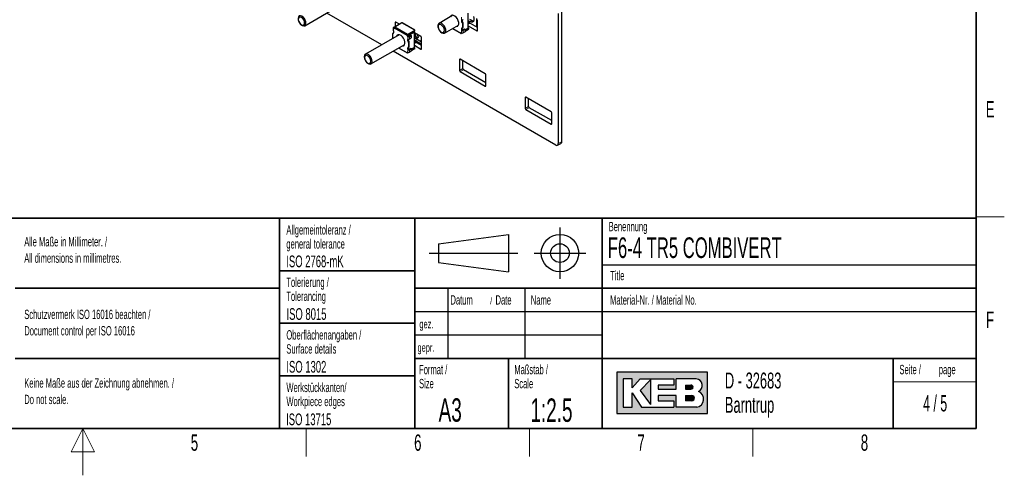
# Paper-space layout 'Blatt4' of a CAD drawing. Header units: millimetres. Extents: x 5 to 418, y 2 to 292.
# Tile 59 of 78: x 203 to 414, y 2 to 99. Entities that reach past the tile are written whole.
import ezdxf

# ---------------------------------------------------------------- set-up
doc = ezdxf.new("R2010")
doc.units = ezdxf.units.MM
doc.layers.add('SLD-0', color=7, linetype='Continuous')
doc.styles.add('SLDTEXTSTYLE0', font='TXT', dxfattribs={"width": 0.605})
doc.styles.add('SLDTEXTSTYLE1', font='TXT', dxfattribs={"width": 0.563})

# ---------------------------------------------------------------- blocks, each defined once
blk = doc.blocks.new('SW_NOTE_0_58')
at = {"layer": 'SLD-0', "color": 0, "attachment_point": 1, "style": 'SLDTEXTSTYLE0'}
for s, insert, char_height in [('Basisgerät mit Zubehör', (0, 6.4453386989), 5), ('basic device with accessories', (1.3125, -0.0231809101), 3.5)]:
    blk.add_mtext(s, dxfattribs=dict(at, insert=insert, char_height=char_height))
blk = doc.blocks.new('SW_NOTE_0_62')
at = {"layer": 'SLD-0', "color": 0, "char_height": 2, "attachment_point": 1, "style": 'SLDTEXTSTYLE0'}
for s, insert in [('Alle Maße in Millimeter. /', (0, 2.5781354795)), ('All dimensions in millimetres.', (0, -0.9218646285))]:
    blk.add_mtext(s, dxfattribs=dict(at, insert=insert))
blk = doc.blocks.new('SW_NOTE_0_65')
at = {"layer": 'SLD-0', "color": 0, "char_height": 2, "attachment_point": 1, "style": 'SLDTEXTSTYLE0'}
for s, insert in [('Keine Maße aus der Zeichnung abnehmen. /', (0, 2.5781354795)), ('Do not scale.', (0, -0.9218646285))]:
    blk.add_mtext(s, dxfattribs=dict(at, insert=insert))
blk = doc.blocks.new('SW_NOTE_0_66')
at = {"layer": 'SLD-0', "color": 0, "char_height": 2, "attachment_point": 1, "style": 'SLDTEXTSTYLE0'}
for s, insert in [('Schutzvermerk ISO 16016 beachten /', (0, 2.5781354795)), ('Document control per ISO 16016', (0, -0.9218646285))]:
    blk.add_mtext(s, dxfattribs=dict(at, insert=insert))
blk = doc.blocks.new('SW_NOTE_0_67')
at = {"layer": 'SLD-0', "color": 0, "char_height": 2, "attachment_point": 1, "style": 'SLDTEXTSTYLE0'}
for s, insert in [('Werkstückkanten/', (0, 2.5781354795)), ('Workpiece edges', (0, -0.4218645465))]:
    blk.add_mtext(s, dxfattribs=dict(at, insert=insert))
blk = doc.blocks.new('SW_NOTE_0_68')
at = {"layer": 'SLD-0', "color": 0, "char_height": 2, "attachment_point": 1, "style": 'SLDTEXTSTYLE0'}
for s, insert in [('Oberflächenangaben /', (0, 2.5781354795)), ('Surface details', (0, -0.4218645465))]:
    blk.add_mtext(s, dxfattribs=dict(at, insert=insert))
blk = doc.blocks.new('SW_NOTE_0_69')
at = {"layer": 'SLD-0', "color": 0, "char_height": 2, "attachment_point": 1, "style": 'SLDTEXTSTYLE0'}
for s, insert in [('Tolerierung /', (0, 2.5781354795)), ('Tolerancing', (0, -0.4218645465))]:
    blk.add_mtext(s, dxfattribs=dict(at, insert=insert))
blk = doc.blocks.new('SW_NOTE_0_70')
at = {"layer": 'SLD-0', "color": 0, "char_height": 2, "attachment_point": 1, "style": 'SLDTEXTSTYLE0'}
for s, insert in [('Allgemeintoleranz /', (0, 2.5781354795)), ('general tolerance', (0, -0.4218645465))]:
    blk.add_mtext(s, dxfattribs=dict(at, insert=insert))
blk = doc.blocks.new('SW_NOTE_0_71')
at = {"layer": 'SLD-0', "color": 0, "char_height": 2, "attachment_point": 1, "style": 'SLDTEXTSTYLE0'}
for s, insert in [('Format /', (0, 2.5781354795)), ('Size', (0, -0.4218645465))]:
    blk.add_mtext(s, dxfattribs=dict(at, insert=insert))
blk = doc.blocks.new('SW_NOTE_0_72')
at = {"layer": 'SLD-0', "color": 0, "attachment_point": 1, "style": 'SLDTEXTSTYLE0'}
for s, insert, char_height in [('Datum', (0, 2.5781354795), 2), ('/', (8.4829859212, 2.0780460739), 1.5), ('Date', (9.6392361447, 2.5781354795), 2)]:
    blk.add_mtext(s, dxfattribs=dict(at, insert=insert, char_height=char_height))
blk = doc.blocks.new('SW_NOTE_0_73')
at = {"layer": 'SLD-0', "color": 0, "char_height": 2, "attachment_point": 1, "style": 'SLDTEXTSTYLE0'}
for s, insert in [('Maßstab /', (0, 2.5781354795)), ('Scale', (0, -0.4218645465))]:
    blk.add_mtext(s, dxfattribs=dict(at, insert=insert))
blk = doc.blocks.new('SW_NOTE_0_74')
at = {"layer": 'SLD-0', "color": 0, "char_height": 3.4, "attachment_point": 1, "style": 'SLDTEXTSTYLE0'}
for s, insert in [('D - 32683', (0, 4.3828303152)), ('Barntrup', (0, -0.8171696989))]:
    blk.add_mtext(s, dxfattribs=dict(at, insert=insert))
blk = doc.blocks.new('SW_NOTE_0_75')
at = {"layer": 'SLD-0', "color": 0, "char_height": 2, "attachment_point": 1, "style": 'SLDTEXTSTYLE0'}
for s, insert in [('Seite /', (0, 2.5781354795)), ('page', (8.413542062, 2.5784205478))]:
    blk.add_mtext(s, dxfattribs=dict(at, insert=insert))

psp = doc.layouts.new('Blatt4')

# ---------------------------------------------------------------- hatches: boundary and pattern name
at = {"linetype": 'Continuous'}
h = psp.add_hatch(color=7, dxfattribs=at)
h.paths.add_polyline_path([(331.1423676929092, 15.18257760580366), (350.5207896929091, 15.18257760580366), (350.5207896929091, 24.04128480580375), (331.1423676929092, 24.04128480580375)], flags=0)
edge = h.paths.add_edge_path(flags=0)
edge.add_arc((347.9991875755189, 18.26988521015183), 1.720915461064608, -81.72003226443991, 70.17096003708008, ccw=False)
edge.add_line((348.2470169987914, 16.56690822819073), (348.2293995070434, 16.56675060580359))
edge.add_line((348.2293995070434, 16.56675060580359), (343.8767592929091, 16.56675060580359))
edge.add_line((343.8767592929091, 16.56675060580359), (343.8767592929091, 19.05826200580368))
edge.add_line((343.8767592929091, 19.05826200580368), (340.0010748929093, 19.05826200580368))
edge.add_line((340.0010748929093, 19.05826200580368), (340.0010748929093, 17.95092360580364))
edge.add_line((340.0010748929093, 17.95092360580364), (343.3230900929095, 17.95092360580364))
edge.add_line((343.3230900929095, 17.95092360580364), (343.3230900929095, 16.56675060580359))
edge.add_line((343.3230900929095, 16.56675060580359), (336.4022250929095, 16.56675060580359))
edge.add_line((336.4022250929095, 16.56675060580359), (334.4643828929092, 19.61193120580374))
edge.add_line((334.4643828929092, 19.61193120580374), (334.4643828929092, 16.56675060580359))
edge.add_line((334.4643828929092, 16.56675060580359), (332.5265406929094, 16.56675060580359))
edge.add_line((332.5265406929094, 16.56675060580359), (332.5265406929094, 22.65711180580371))
edge.add_line((332.5265406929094, 22.65711180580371), (334.4643828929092, 22.65711180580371))
edge.add_line((334.4643828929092, 22.65711180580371), (334.4643828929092, 20.71926960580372))
edge.add_line((334.4643828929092, 20.71926960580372), (336.1253904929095, 22.65711180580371))
edge.add_line((336.1253904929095, 22.65711180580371), (343.3230900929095, 22.65711180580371))
edge.add_line((343.3230900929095, 22.65711180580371), (343.3230900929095, 21.27293880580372))
edge.add_line((343.3230900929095, 21.27293880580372), (340.0010748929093, 21.27293880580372))
edge.add_line((340.0010748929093, 21.27293880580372), (340.0010748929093, 20.44243500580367))
edge.add_line((340.0010748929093, 20.44243500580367), (343.8767592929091, 20.44243500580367))
edge.add_line((343.8767592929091, 20.44243500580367), (343.8767592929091, 22.65711180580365))
edge.add_line((343.8767592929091, 22.65711180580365), (348.1497422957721, 22.65711180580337))
edge.add_line((348.1497422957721, 22.65711180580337), (348.151741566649, 22.65711180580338))
edge.add_line((348.151741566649, 22.65711180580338), (348.1521661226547, 22.65713246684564))
edge.add_arc((347.9523797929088, 21.20834406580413), 1.462498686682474, -64.4589412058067, 82.1484933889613, ccw=False)
psp.add_hatch(color=7, dxfattribs=at).paths.add_polyline_path([(338.3400672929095, 17.12041980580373), (338.3400672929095, 22.38027720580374), (336.1253904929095, 20.16560040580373)], flags=0)
h = psp.add_hatch(color=7, dxfattribs=at)
edge = h.paths.add_edge_path(flags=0)
edge.add_line((345.8146014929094, 20.44243500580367), (346.974194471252, 20.44243500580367))
edge.add_arc((347.0534490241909, 20.85768690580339), 0.4227474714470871, 259.1945394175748, 460.8054605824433)
edge.add_line((346.9741944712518, 21.27293880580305), (345.8146014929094, 21.27293880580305))
edge.add_line((345.8146014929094, 21.27293880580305), (345.8146014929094, 20.44243500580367))
h = psp.add_hatch(color=7, dxfattribs=at)
edge = h.paths.add_edge_path(flags=0)
edge.add_line((345.8146014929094, 17.95092360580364), (347.1991847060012, 17.95092360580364))
edge.add_arc((347.1991847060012, 18.50459280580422), 0.5536692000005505, 270.0000000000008, 450.0000000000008)
edge.add_line((347.1991847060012, 19.05826200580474), (347.1703327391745, 19.05826200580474))
edge.add_line((347.1703327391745, 19.05826200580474), (345.8146014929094, 19.05826200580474))
edge.add_line((345.8146014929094, 19.05826200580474), (345.8146014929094, 17.95092360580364))

# ---------------------------------------------------------------- linework, layer by layer
at = {"color": 7, "linetype": 'Continuous', "lineweight": 25}
for p, q in [((264.4554619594, 98.1219963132), (271.6788069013, 102.2919445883)), ((319.3538288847, 101.1270465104), (319.3538288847, 73.3320037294)), ((280.9026088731, 94.0597780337), (269.1606675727, 100.8382564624)), ((296.118595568, 100.3473197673), (293.1378914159, 98.626595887)), ((298.0741579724, 99.0930415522), (298.0741579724, 99.3740258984)), ((299.3681636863, 97.7056584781), (299.3681636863, 100.8411747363)), ((299.6962610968, 98.9858650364), (299.3681636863, 99.1752716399)), ((300.1205249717, 99.2307873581), (299.7099467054, 99.467809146)), ((301.251896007, 97.8265235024), (301.251896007, 99.6557080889)), ((301.393317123, 97.0917852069), (301.393317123, 99.4107614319)), ((318.6467217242, 100.7188422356), (318.6467217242, 72.9237994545)), ((283.3442258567, 97.6636158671), (283.3442258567, 97.1491584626)), ((283.411591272, 97.5697291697), (283.4483612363, 97.5485023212)), ((283.814642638, 97.9901791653), (283.4115917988, 97.7575028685)), ((283.5388710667, 97.6840261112), (283.6124009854, 97.7264740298)), ((283.5756405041, 97.6219790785), (283.5388705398, 97.643205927)), ((283.5756405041, 97.6219790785), (283.5878346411, 97.6155527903)), ((283.5888208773, 97.629609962), (283.587854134, 97.6158039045)), ((285.2217847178, 98.7274392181), (283.6850410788, 97.8402959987)), ((286.4003312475, 96.2727923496), (283.6850410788, 97.8402959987)), ((283.7722160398, 98.8048703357), (283.7722160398, 97.965679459)), ((283.8796520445, 97.9526500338), (283.814642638, 97.9901791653)), ((284.7055032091, 98.4294011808), (283.9136376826, 98.8865354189)), ((284.4793232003, 98.2988254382), (284.4793232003, 98.5599671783)), ((287.9370748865, 97.159935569), (285.2217847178, 98.7274392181)), ((287.9734797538, 97.1495208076), (285.2581895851, 98.7170244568)), ((286.4003312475, 96.2727923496), (287.9370748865, 97.159935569)), ((286.4630331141, 96.1767442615), (287.8418909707, 96.958958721)), ((287.8562662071, 96.9503353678), (287.8205051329, 96.9042732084)), ((287.8445625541, 96.8447912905), (288.0007145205, 97.045934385)), ((287.8572113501, 96.9630917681), (287.8562662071, 96.9503353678)), ((288.0007145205, 97.045934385), (287.8572113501, 96.9630917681)), ((288.0007145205, 97.045934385), (288.0007145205, 97.1231925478)), ((294.3377940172, 96.5480782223), (297.3184981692, 98.2688021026)), ((295.9984910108, 97.5067789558), (297.8478230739, 96.4391822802)), ((298.0741579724, 97.3293127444), (298.0741579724, 97.5997017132)), ((298.1033393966, 97.6080349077), (298.2306186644, 97.681511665)), ((298.1406261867, 98.6488167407), (298.1406261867, 97.6904436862)), ((298.1759815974, 97.2224498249), (298.5790324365, 97.4551261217)), ((298.2679054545, 97.7639204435), (298.2679054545, 98.722293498)), ((298.7063117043, 97.3221945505), (298.3032608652, 97.0895182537)), ((298.7063117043, 97.2018019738), (299.293590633, 97.5408308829)), ((299.3394474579, 97.4072448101), (298.7063117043, 97.0354114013)), ((298.7063117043, 97.3221945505), (298.7063117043, 96.8206540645)), ((299.4346313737, 97.3161601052), (298.7063117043, 96.8957101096)), ((299.3180616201, 97.5594587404), (299.3538221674, 97.4721080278)), ((299.3538221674, 97.4721080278), (299.3547678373, 97.4208002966)), ((299.3547678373, 97.4208002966), (299.4982710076, 97.5036429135)), ((299.3681631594, 98.0975707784), (301.2518954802, 97.0101152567)), ((299.4982710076, 97.5036429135), (299.3681631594, 97.8214533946)), ((301.393317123, 97.7448828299), (299.3681636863, 98.913979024)), ((299.7203638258, 98.6030642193), (299.3681636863, 98.8063850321)), ((299.6078728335, 98.5919239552), (299.3681636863, 98.45354281)), ((299.4982710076, 97.4263847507), (299.4982710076, 97.5036429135)), ((284.6210393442, 96.2063814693), (277.3976944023, 92.0364331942)), ((283.2489571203, 95.5088850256), (283.2489571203, 96.4672580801)), ((283.4135226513, 96.6231390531), (283.2862433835, 96.5496622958)), ((286.3041726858, 96.0477065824), (286.3041110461, 96.0621063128)), ((286.4314519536, 96.1211833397), (286.4332832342, 96.1366758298)), ((286.4436655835, 95.8193499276), (286.480435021, 95.7981233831)), ((286.6077142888, 95.8716001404), (286.5709448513, 95.8928266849)), ((286.5766014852, 95.8895533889), (286.5766014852, 95.9532229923)), ((286.5766014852, 94.9520985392), (286.5766014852, 95.2330877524)), ((287.0814759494, 96.1042764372), (286.6784251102, 95.8716001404)), ((286.805704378, 95.7981233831), (287.2087552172, 96.0307996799)), ((286.805704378, 95.2965731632), (287.2087552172, 95.52924946)), ((287.2087552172, 96.0307996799), (287.0814759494, 96.1042764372)), ((287.2087552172, 96.0307996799), (287.2087552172, 95.52924946)), ((287.8706071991, 93.5647154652), (287.8706071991, 96.7002365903)), ((289.2876490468, 95.7841846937), (287.8706066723, 96.6022258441)), ((287.8706071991, 95.4345355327), (288.1229556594, 95.4738129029)), ((287.8706066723, 95.4517790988), (287.8892208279, 95.4625248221)), ((288.0572834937, 94.926562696), (287.8706071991, 95.0564538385)), ((289.4290706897, 93.8733590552), (287.8706071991, 94.773040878)), ((289.4290706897, 94.1346468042), (288.0572834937, 94.926562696)), ((289.4290701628, 94.6244917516), (288.4815473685, 95.1714850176)), ((289.2552476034, 94.7248381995), (289.4290706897, 94.8251841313)), ((289.4290701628, 93.2202568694), (289.4290701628, 95.5392379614)), ((297.8016675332, 96.5286143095), (297.801729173, 96.5419027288)), ((298.108177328, 96.5504144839), (297.8978877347, 96.4290168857)), ((297.9308397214, 96.6031838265), (297.9290084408, 96.6153794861)), ((297.9779915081, 96.5879777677), (297.9412220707, 96.6092043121)), ((297.9610727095, 96.5977427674), (297.9605896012, 96.597459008)), ((298.7063117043, 96.8206540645), (298.3032608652, 96.5879777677)), ((278.5975967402, 89.9579156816), (285.8209416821, 94.1278639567)), ((318.0810372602, 72.5971281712), (283.3028034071, 92.6741752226)), ((284.5009350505, 93.3658405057), (286.3502665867, 92.2982441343)), ((286.5766014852, 93.1883697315), (286.5766014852, 93.4587587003)), ((286.6057834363, 93.4670915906), (286.7330627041, 93.5405683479)), ((286.6430696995, 94.5078785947), (286.6430696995, 93.5495055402)), ((286.6784251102, 93.081506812), (287.0814759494, 93.3141831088)), ((286.7703489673, 93.6229822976), (286.7703489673, 94.581355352)), ((287.2087552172, 93.1812515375), (286.805704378, 92.9485752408)), ((287.2087552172, 92.6797110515), (286.805704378, 92.4470347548)), ((287.2087552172, 93.0608589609), (287.7960341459, 93.39988787)), ((287.8418909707, 93.2663066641), (287.2087552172, 92.8944683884)), ((287.2087552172, 93.1812515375), (287.2087552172, 92.6797110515)), ((287.9370748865, 93.1752170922), (287.2087552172, 92.7547670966)), ((287.8205051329, 93.4185157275), (287.8562662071, 93.3311647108)), ((287.8562662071, 93.3311647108), (287.8572113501, 93.2798621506)), ((287.8572113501, 93.2798621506), (288.0007145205, 93.3627047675)), ((288.2228073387, 94.4621260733), (287.8706071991, 94.6654468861)), ((288.1103163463, 94.4509858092), (287.8706071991, 94.3126046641)), ((287.8706066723, 93.9566326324), (289.2876490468, 93.1385914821)), ((288.0007145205, 93.3627047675), (287.8706066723, 93.6805103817)), ((288.0007145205, 93.2854466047), (288.0007145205, 93.3627047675)), ((286.3041110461, 92.3876761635), (286.3041726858, 92.4009597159)), ((286.6106208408, 92.409471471), (286.4003312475, 92.2880738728)), ((286.4332832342, 92.4622456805), (286.4314519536, 92.4744364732)), ((286.480435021, 92.4470347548), (286.4436655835, 92.4682612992)), ((286.4635162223, 92.4568046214), (286.4630331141, 92.456515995)), ((297.5183716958, 90.8693835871), (297.5183716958, 88.5504024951)), ((303.0338052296, 87.848697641), (297.6597930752, 90.9510488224)), ((298.2254788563, 88.95860677), (298.2254788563, 90.6244804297)), ((303.1752263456, 85.9378723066), (298.3669002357, 88.7136598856)), ((297.6597930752, 88.3054556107), (303.0338052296, 85.2031044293)), ((303.1752258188, 85.2847701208), (303.1752258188, 87.6037512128)), ((311.5756543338, 82.7542870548), (311.5756543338, 80.4353059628)), ((317.0910878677, 79.7336011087), (311.7170759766, 82.835952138)), ((312.2827614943, 80.8435102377), (312.2827614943, 82.5093838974)), ((311.7170759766, 80.1903589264), (317.0910878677, 77.0880078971)), ((317.2325084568, 77.8227760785), (312.4241831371, 80.5985632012)), ((317.2325095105, 77.1696729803), (317.2325095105, 79.4886540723)), ((318.4810045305, 72.557523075), (319.188111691, 72.9657273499))]:
    psp.add_line(p, q, dxfattribs=at)
at = {"color": 7, "linetype": 'Continuous', "lineweight": 18}
for p, q in [((297.9779915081, 99.9390615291), (297.9779915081, 99.3398119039)), ((299.6962610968, 98.9858650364), (300.1205249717, 99.2307873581)), ((283.411591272, 96.9704795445), (283.411591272, 97.5697291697)), ((283.4483612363, 97.5485023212), (283.5756405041, 97.6219790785)), ((283.5388710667, 97.6432020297), (283.5388710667, 97.6840261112)), ((283.587854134, 97.6158039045), (286.3041726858, 96.0477065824)), ((283.7722160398, 98.8048703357), (283.9136608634, 98.8865246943)), ((287.8562662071, 96.9503353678), (287.8416096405, 96.9587964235)), ((297.801729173, 96.5419027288), (296.0644105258, 97.5448354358)), ((297.9779915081, 97.1872225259), (297.9779915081, 96.5879777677)), ((298.1924805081, 98.9000613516), (298.0652012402, 98.8265845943)), ((298.2679054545, 98.722293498), (298.1406261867, 98.6488167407)), ((298.2679054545, 97.7639204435), (298.1406261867, 97.6904436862)), ((298.3032608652, 96.5879777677), (298.3032608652, 97.0895182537)), ((299.3681636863, 97.7056584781), (298.7052369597, 97.3229590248)), ((299.2008148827, 97.4872756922), (299.3394474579, 97.4072448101)), ((299.2641831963, 97.5238555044), (299.3538221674, 97.4721080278)), ((299.3681631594, 98.7303054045), (299.6078728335, 98.5919239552)), ((301.2518954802, 97.0101152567), (301.393317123, 97.0917562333)), ((283.3243820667, 96.5579372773), (283.4516613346, 96.6314140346)), ((286.3041110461, 96.0621063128), (286.4332832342, 96.1366758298)), ((286.5709448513, 95.8928266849), (286.4436655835, 95.8193499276)), ((286.480435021, 95.7981233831), (286.480435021, 95.1988737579)), ((286.6949245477, 94.7591180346), (286.5676452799, 94.6856412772)), ((286.5766014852, 95.9532229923), (287.8706071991, 96.7002365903)), ((286.805704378, 95.2965731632), (286.805704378, 95.7981233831)), ((288.0572834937, 94.926562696), (288.4815473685, 95.1714850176)), ((297.9308397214, 96.6031838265), (297.8016675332, 96.5286143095)), ((297.9295531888, 96.6153759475), (297.9605896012, 96.597459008)), ((286.3041726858, 92.4009597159), (284.5668543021, 93.4038922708)), ((286.480435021, 93.04628438), (286.480435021, 92.4470347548)), ((286.7703489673, 94.581355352), (286.6430696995, 94.5078785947)), ((286.7703489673, 93.6229822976), (286.6430696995, 93.5495055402)), ((286.805704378, 92.4470347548), (286.805704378, 92.9485752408)), ((287.8706071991, 93.5647154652), (287.2076804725, 93.1820160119)), ((287.7032583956, 93.3463375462), (287.8418909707, 93.2663066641)), ((287.766627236, 93.3829121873), (287.8562662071, 93.3311647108)), ((287.8706071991, 94.5893669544), (288.1103163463, 94.4509858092)), ((289.2876490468, 93.1385914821), (289.4290706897, 93.2202324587)), ((286.4332832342, 92.4622456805), (286.3041110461, 92.3876761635)), ((286.4319972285, 92.4744326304), (286.4630331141, 92.456515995)), ((297.5183716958, 90.8693835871), (297.6598165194, 90.9510379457)), ((297.5183716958, 88.5504024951), (298.2254788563, 88.95860677)), ((297.6597930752, 88.3054556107), (298.3669002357, 88.7136598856)), ((303.0338052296, 85.2031044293), (303.1752268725, 85.2847454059)), ((311.5756543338, 82.7542870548), (311.7170991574, 82.8359414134)), ((311.5756543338, 80.4353059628), (312.2827614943, 80.8435102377)), ((311.7170759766, 80.1903589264), (312.4241831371, 80.5985632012)), ((317.0910878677, 77.0880078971), (317.2325095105, 77.1696488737)), ((318.6467217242, 72.9237994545), (319.3538288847, 73.3320037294))]:
    psp.add_line(p, q, dxfattribs=at)
at = {"color": 7, "linetype": 'Continuous', "lineweight": 25, "flags": 128}
for points in [[(263.2606746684, 100.2034207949), (263.0895837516, 100.0251133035), (263.0108766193, 99.7426140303), (263.0340426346, 99.38999382), (263.1562895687, 99.0097860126), (263.362874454, 98.6478506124), (263.6288779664, 98.3478334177), (263.9222158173, 98.1459331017), (264.2075078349, 98.0664872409), (264.450345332, 98.1190902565), (264.6214362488, 98.2973977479), (264.7001433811, 98.5798970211), (264.6769773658, 98.9325074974), (264.5547304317, 99.3127153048), (264.3481455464, 99.6746604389), (264.082142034, 99.9746776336), (263.7888041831, 100.1765779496), (263.5035121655, 100.2560238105), (263.2606746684, 100.2034207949)], [(263.2596188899, 99.9194601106), (263.1114242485, 99.7535935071), (263.0578303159, 99.4867621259), (263.1069967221, 99.1595864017), (263.2514360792, 98.821885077), (263.4691603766, 98.5250731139), (263.7270232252, 98.3143237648), (263.9857669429, 98.2217224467), (264.2060010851, 98.2613845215), (264.3541957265, 98.4272511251), (264.407789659, 98.6940825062), (264.3586232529, 99.0212484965), (264.2141838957, 99.3589498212), (263.9964595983, 99.6557715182), (263.7385967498, 99.8665208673), (263.4798530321, 99.9591124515), (263.2596188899, 99.9194601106)], [(296.7685439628, 97.9513204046), (296.818504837, 97.945825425), (297.0757312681, 97.9913921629), (297.2644537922, 98.1624413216), (297.364220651, 98.4404339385), (297.364220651, 98.795245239), (297.2644537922, 99.1884262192), (297.0757312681, 99.5773697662), (296.818504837, 99.919928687), (296.5206477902, 100.178977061), (296.2144382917, 100.3264489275), (295.9330588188, 100.3463568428), (295.7070010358, 100.2365509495), (295.5686416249, 100.0298379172)], [(297.9779915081, 99.3398119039), (297.9441249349, 99.3028864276), (297.9225357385, 99.2513344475), (297.9144029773, 99.187974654), (297.9201707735, 99.1162690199), (297.9395240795, 99.0401372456), (297.9714060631, 98.9637277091), (298.0140755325, 98.8912237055), (298.0652012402, 98.8265845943)], [(300.5041592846, 100.0873673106), (300.6015348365, 99.7090920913), (300.6015348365, 99.3404391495), (300.4923449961, 99.0570475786), (300.2871362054, 98.8931065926), (300.0106592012, 98.8683868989), (299.6962610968, 98.9858650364)], [(300.5227592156, 99.1056021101), (300.434923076, 99.1133092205), (300.1205249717, 99.2307873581)], [(283.3243820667, 96.5579372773), (283.3755083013, 96.5635524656), (283.4181767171, 96.5867919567), (283.4500587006, 96.6263913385), (283.4694125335, 96.6801730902), (283.4751803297, 96.7452242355), (283.4670480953, 96.8179687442), (283.4454583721, 96.8944522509), (283.411591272, 96.9704795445)], [(283.4483612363, 97.5485023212), (283.4742025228, 97.5363586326), (283.4991545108, 97.5301890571), (283.5223626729, 97.530204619), (283.5430272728, 97.5364095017), (283.5604397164, 97.5485800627), (283.5740004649, 97.5663031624), (283.5832448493, 97.5889709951), (283.587854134, 97.6158039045)], [(294.0240642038, 98.3445257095), (293.7335981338, 98.5696237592), (293.4436441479, 98.6762417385), (293.1891746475, 98.6515250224), (293.0008828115, 98.4984491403), (292.9014789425, 98.2354805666), (292.9029530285, 97.8943364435), (293.0051272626, 97.5161625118), (293.1956776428, 97.1465758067), (293.4516212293, 96.8301483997), (293.7420872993, 96.6050503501), (294.0320412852, 96.4984323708), (294.2865107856, 96.5231490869), (294.474802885, 96.6762248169), (294.5742062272, 96.9391936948), (294.5727321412, 97.2803378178), (294.4705581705, 97.6585115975), (294.2800075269, 98.0281033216), (294.0240642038, 98.3445257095)], [(293.842831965, 98.1188487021), (293.582326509, 98.3139967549), (293.3268170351, 98.3877355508), (293.1152024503, 98.3288324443), (292.9796992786, 98.1462654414), (292.9409368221, 97.8678204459), (293.0048159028, 97.5358891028), (293.1616116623, 97.2010075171), (293.3874534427, 96.9141589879), (293.6479588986, 96.7190109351), (293.9034683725, 96.6452721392), (294.115082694, 96.7041753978), (294.2505858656, 96.8867424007), (294.289348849, 97.165187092), (294.2254695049, 97.4971185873), (294.0686737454, 97.8320001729), (293.842831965, 98.1188487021)], [(296.8958232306, 98.0247971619), (296.9457841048, 98.0193021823), (297.1640810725, 98.0482023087)], [(298.0652012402, 97.5997596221), (298.0140755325, 97.5941489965), (297.9714060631, 97.5709101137), (297.9395240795, 97.5313155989), (297.9201707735, 97.4775238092), (297.9144029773, 97.4124775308), (297.9225357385, 97.339732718), (297.9441249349, 97.2632543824), (297.9779915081, 97.1872225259)], [(285.2709880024, 93.8103819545), (285.3209483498, 93.804882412), (285.5781753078, 93.8504537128), (285.7668973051, 94.0215031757), (285.8666641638, 94.2994957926), (285.8666641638, 94.654307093), (285.7668973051, 95.0474880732), (285.5781753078, 95.4364313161), (285.3209483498, 95.778990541), (285.023091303, 96.038038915), (284.7168818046, 96.1855107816), (284.435502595, 96.2054136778), (284.209444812, 96.0956126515), (284.0710851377, 95.8888997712)], [(284.3527815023, 96.1829766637), (284.3367240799, 96.1690894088), (284.1983644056, 95.9623765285)], [(286.480435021, 95.1988737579), (286.4465684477, 95.1619482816), (286.4249792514, 95.1103914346), (286.4168464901, 95.047036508), (286.4226142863, 94.9753260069), (286.4419675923, 94.8991990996), (286.4738495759, 94.8227895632), (286.5165190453, 94.7502855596), (286.5676452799, 94.6856412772)], [(287.8892208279, 95.4625248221), (288.0012266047, 95.5623393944), (288.1005651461, 95.8075131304), (288.0985589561, 96.1321977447), (287.9954804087, 96.4925501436), (287.9738200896, 96.5426370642)], [(288.4815473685, 95.1714850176), (288.1671492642, 95.4170032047), (288.1138377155, 95.4723866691)], [(288.1229556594, 95.4738129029), (288.3131870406, 95.5537283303), (288.4657502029, 95.7615862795), (288.5214635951, 96.0677651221), (288.5122508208, 96.2318146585)], [(297.9412220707, 96.6092043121), (297.915381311, 96.6213428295), (297.8904282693, 96.6275081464), (297.867220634, 96.6274922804), (297.8465560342, 96.6212922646), (297.8291435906, 96.6091217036), (297.8155828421, 96.5913986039), (297.8063384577, 96.5687307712), (297.801729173, 96.5419027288)], [(297.9605896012, 96.597459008), (297.9558586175, 96.5950880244), (297.9512266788, 96.5935821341), (297.9467965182, 96.5929763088), (297.9426666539, 96.5932787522), (297.9389282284, 96.5944885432), (297.9356644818, 96.5965758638), (297.9329481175, 96.5994950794), (297.9308397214, 96.6031838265)], [(285.3982672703, 93.8838587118), (285.4482276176, 93.8783591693), (285.6665251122, 93.9072638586)], [(286.5676452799, 93.458816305), (286.5165190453, 93.4532108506), (286.4738495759, 93.4299719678), (286.4419675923, 93.390372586), (286.4226142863, 93.3365807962), (286.4168464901, 93.2715393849), (286.4249792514, 93.198794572), (286.4465684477, 93.1223113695), (286.480435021, 93.04628438)], [(277.204242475, 91.8026049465), (277.1491934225, 91.5000821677), (277.1964800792, 91.1368956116), (277.3403989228, 90.7568504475), (277.5635917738, 90.4057979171), (277.8391378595, 90.1260765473), (278.1338022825, 89.9514149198), (278.4120441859, 89.9028949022), (278.6403030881, 89.9863603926), (278.7910486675, 90.1917341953), (278.84609772, 90.4942667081), (278.7988110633, 90.8574532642), (278.6548922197, 91.2374886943), (278.4316993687, 91.5885412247), (278.1561538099, 91.8682720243), (277.8614893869, 92.0429239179), (277.5832474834, 92.0914536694), (277.3549880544, 92.0079884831), (277.204242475, 91.8026049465)], [(277.2437936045, 91.5670582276), (277.2002506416, 91.2922538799), (277.2594237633, 90.9617348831), (277.4123046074, 90.6258281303), (277.6356181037, 90.3356695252), (277.8953675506, 90.1354339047), (278.1520076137, 90.0556109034), (278.3664676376, 90.1083499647), (278.5060975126, 90.2856144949), (278.5496410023, 90.5604282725), (278.4904673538, 90.8909475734), (278.3375865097, 91.2268543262), (278.1142730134, 91.5170129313), (277.8545240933, 91.7172385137), (277.5978835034, 91.7970618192), (277.3834234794, 91.7443324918), (277.2437936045, 91.5670582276)], [(286.4436655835, 92.4682612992), (286.4178248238, 92.4804046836), (286.392872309, 92.4865648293), (286.3696646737, 92.4865489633), (286.3489995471, 92.4803541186), (286.3315876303, 92.4681832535), (286.3180263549, 92.4504604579), (286.3087824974, 92.4277923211), (286.3041726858, 92.4009597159)], [(286.4630331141, 92.456515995), (286.4583021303, 92.4541450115), (286.4536701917, 92.4526391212), (286.4492400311, 92.4520381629), (286.4451101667, 92.4523406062), (286.4413717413, 92.4535503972), (286.4381079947, 92.4556377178), (286.4353916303, 92.4585569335), (286.4332832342, 92.4622456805)], [(319.3538288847, 73.3320037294), (319.3429592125, 73.2108323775), (319.3107695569, 73.1068746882), (319.2584948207, 73.0241192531), (319.1881433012, 72.9657383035), (319.188111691, 72.9657273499)]]:
    psp.add_lwpolyline(points, dxfattribs=at)
at = {"color": 7, "linetype": 'Continuous', "lineweight": 18, "flags": 128}
psp.add_lwpolyline([(288.2636170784, 95.327556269), (288.3324892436, 95.3355323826), (288.5683640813, 95.4466356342), (288.726524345, 95.6746725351), (288.7914879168, 95.9973153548), (288.792573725, 96.0699849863)], dxfattribs=at)
at = {"color": 7, "linetype": 'Continuous', "lineweight": 25}
for centre, radius, start, end in [((298.4753701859, 99.22458547), 0.4305141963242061, 158.7736693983, 228.9211364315), ((283.4472242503, 97.6636159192), 0.1004212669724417, 110.7830095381, 249.216668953), ((283.5466171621, 97.6636159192), 0.0218306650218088, 110.7828029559, 249.2157180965), ((283.9452203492, 97.5941573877), 0.3581584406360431, 136.5884574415, 174.319232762), ((283.8584310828, 98.8188537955), 0.0873416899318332, 50.7965356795, 189.212737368), ((285.2184952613, 98.6471067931), 0.0803997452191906, 60.4151421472, 87.6551592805), ((287.2629288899, 96.6430042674), 0.6157537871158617, 25.106837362, 28.5552640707), ((287.3780756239, 96.6874630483), 0.4926971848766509, 1.4856022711, 26.1069112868), ((287.8564639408, 96.9354009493), 0.0277009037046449, 88.4538917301, 121.7411682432), ((287.934179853, 97.0814372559), 0.0785516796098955, 32.1112293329, 87.8878773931), ((298.4299510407, 97.4720824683), 0.3874275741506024, 160.7490311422, 213.0661516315), ((297.860995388, 98.635057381), 0.2799691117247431, 2.8169926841, 43.1649648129), ((298.0649330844, 97.6766914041), 0.0769322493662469, 270.1997111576, 10.2974456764), ((297.9882746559, 98.7085341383), 0.2799691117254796, 2.8169926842, 43.1649648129), ((298.1787965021, 97.7545989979), 0.0895951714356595, 305.3383327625, 5.9718365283), ((299.0150741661, 97.7452277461), 0.5237283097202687, 213.6361015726, 233.875130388), ((299.2322099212, 97.646852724), 0.122508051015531, 300.0684395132, 314.4899493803), ((299.1670737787, 97.6928864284), 0.2014951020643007, 318.5330249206, 3.6342097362), ((299.3088816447, 97.4572254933), 0.0585861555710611, 301.4479763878, 321.5568892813), ((299.1388547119, 97.5604145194), 0.3835936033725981, 320.4498701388, 339.5490342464), ((299.6696793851, 98.5176694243), 0.0966115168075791, 27.7468396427, 129.7726660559), ((301.3071019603, 97.0777979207), 0.0873424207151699, 230.7970279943, 9.2152024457), ((283.3246425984, 96.4810125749), 0.0769251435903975, 90.194050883, 190.3000822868), ((283.4857799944, 95.5138876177), 0.2368757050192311, 181.2101229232, 202.1980535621), ((283.4460383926, 96.5653032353), 0.0663494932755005, 85.1385049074, 119.3450291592), ((286.660510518, 96.0266537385), 0.3581584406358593, 136.5884574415, 174.319232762), ((286.6102666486, 96.0779024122), 0.3075797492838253, 185.6339365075, 237.2038582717), ((286.7375459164, 96.1513791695), 0.3075797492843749, 185.6339365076, 237.2038582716), ((286.5006406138, 96.1177430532), 0.0699676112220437, 122.5135260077, 164.3004169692), ((286.6430696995, 96.1120044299), 0.3535128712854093, 242.6094685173, 297.3905314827), ((286.0496169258, 95.9329913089), 0.5273727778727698, 2.1985863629, 30.4375736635), ((286.97768979, 95.0835793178), 0.4303850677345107, 158.7373343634, 228.9281271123), ((286.6430696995, 95.939834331), 0.0768499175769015, 242.6091570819, 297.3908429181), ((286.4907491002, 94.5676041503), 0.2799378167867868, 2.8156361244, 43.1672321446), ((288.2561212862, 95.4919111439), 1.19752450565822, 322.0926608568, 348.3723145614), ((289.1220268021, 95.5252635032), 0.3073612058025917, 2.6059033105, 57.3944665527), ((297.8932832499, 96.5208459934), 0.0919444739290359, 175.1533467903, 272.8705144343), ((298.1406261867, 96.9018614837), 0.3535152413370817, 242.6096675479, 297.3903324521), ((286.9323774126, 93.3311404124), 0.3874110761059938, 160.7483289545, 213.0670501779), ((286.3634698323, 94.494127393), 0.2799378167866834, 2.8156361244, 43.1672321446), ((286.5673704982, 93.5357539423), 0.076938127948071, 270.2046302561, 10.2961324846), ((286.6812342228, 93.6136585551), 0.0896011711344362, 305.3405658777, 5.9729119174), ((287.5175249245, 93.6042916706), 0.5237381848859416, 213.6362943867, 233.8749375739), ((287.7344575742, 93.5061670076), 0.1228288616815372, 300.0873725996, 314.4710162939), ((287.6695232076, 93.5519413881), 0.2014893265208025, 318.5323429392, 3.6348917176), ((287.8113251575, 93.3162873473), 0.058586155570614, 301.4479763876, 321.5568892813), ((287.6413608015, 93.4194294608), 0.3835185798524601, 320.4487607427, 339.5523345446), ((288.1721213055, 94.3767232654), 0.096616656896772, 27.7506054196, 129.7689002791), ((289.3428552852, 93.2062732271), 0.0873415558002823, 230.7967698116, 9.2128729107), ((286.3957269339, 92.3799035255), 0.091945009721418, 175.1506722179, 272.870390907), ((286.6430696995, 92.7609158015), 0.3535128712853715, 242.6094685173, 297.3905314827), ((297.6045867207, 90.8833670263), 0.0873416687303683, 50.7967319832, 189.2127259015), ((297.825415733, 88.5643773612), 0.3073619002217, 182.6059735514, 237.394457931), ((298.5325228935, 88.9725816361), 0.3073619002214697, 182.6059735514, 237.394457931), ((302.8681846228, 87.5897780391), 0.3073589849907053, 2.6056824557, 57.3945641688), ((303.0890113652, 85.2707858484), 0.0873412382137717, 230.7966869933, 9.2133254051), ((311.6618696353, 82.7682700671), 0.0873418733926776, 50.796852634, 189.2124204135), ((311.8826998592, 80.4492817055), 0.3073634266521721, 182.6061241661, 237.3943689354), ((312.5898070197, 80.8574859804), 0.3073634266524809, 182.6061241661, 237.3943689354), ((316.9254598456, 79.4746759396), 0.3073676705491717, 2.6065341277, 57.3939589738), ((317.1462935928, 77.1556910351), 0.0873423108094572, 230.7976083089, 9.2116647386), ((318.301866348, 72.8678496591), 0.3493645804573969, 230.7956751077, 9.2154463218)]:
    psp.add_arc(centre, radius, start, end, dxfattribs=at)
for points, knots in [([(297.9779915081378, 99.33981190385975), (297.9930641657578, 99.34833559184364), (298.0233137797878, 99.36544194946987), (298.0936069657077, 99.37899371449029), (298.168392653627, 99.39165620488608), (298.2422752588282, 99.40828550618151), (298.2819416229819, 99.42729776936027), (298.3032608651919, 99.43751617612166)], [0, 0, 0, 0, 0.2136957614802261, 0.4288702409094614, 0.6133724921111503, 0.7922016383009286, 1, 1, 1, 1]), ([(283.3469290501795, 97.14921290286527), (283.3467199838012, 97.13803833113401), (283.3461871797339, 97.10956002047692), (283.3679783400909, 97.05527868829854), (283.3926749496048, 97.00607259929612), (283.4077159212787, 96.9777714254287), (283.4115912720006, 96.97047954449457)], [0, 0, 0, 0, 0.2143058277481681, 0.5461567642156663, 0.8830659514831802, 1, 1, 1, 1]), ([(298.3032608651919, 97.08951825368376), (298.2835182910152, 97.08031995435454), (298.2440189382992, 97.06191673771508), (298.1694046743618, 97.05508788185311), (298.0964238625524, 97.07041237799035), (298.0341173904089, 97.10909665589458), (297.9976908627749, 97.15212000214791), (297.9820271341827, 97.1800313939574), (297.9779915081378, 97.18722252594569)], [0, 0, 0, 0, 0.1935722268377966, 0.3872837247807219, 0.5764290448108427, 0.7553228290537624, 0.9369610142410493, 1, 1, 1, 1]), ([(298.1759815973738, 97.22244982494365), (298.1723641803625, 97.2209316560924), (298.1651385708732, 97.21789918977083), (298.1519887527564, 97.21899142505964), (298.1368916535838, 97.22473959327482), (298.1193847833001, 97.23808150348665), (298.1103578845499, 97.25254716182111), (298.1052707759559, 97.2606992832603)], [0, 0, 0, 0, 0.1500602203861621, 0.2997377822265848, 0.4581781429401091, 0.6946563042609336, 1, 1, 1, 1]), ([(286.4804350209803, 95.19887375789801), (286.4955074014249, 95.20739788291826), (286.5257559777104, 95.22450484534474), (286.5960520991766, 95.23805036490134), (286.6708367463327, 95.25071109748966), (286.7447189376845, 95.26734981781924), (286.7843852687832, 95.28635735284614), (286.8057043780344, 95.29657316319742)], [0, 0, 0, 0, 0.213696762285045, 0.4288654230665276, 0.6133698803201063, 0.792201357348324, 1, 1, 1, 1]), ([(286.8057043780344, 92.94857524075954), (286.785962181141, 92.93937956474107), (286.7464636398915, 92.92098162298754), (286.6718465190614, 92.91414080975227), (286.5988703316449, 92.92947741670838), (286.5365573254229, 92.96815204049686), (286.5001359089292, 93.01118128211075), (286.4844709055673, 93.03909322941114), (286.4804350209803, 93.04628437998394)], [0, 0, 0, 0, 0.1935711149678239, 0.3872809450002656, 0.5764288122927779, 0.7553149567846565, 0.9369600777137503, 1, 1, 1, 1]), ([(286.6784251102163, 93.08150681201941), (286.6748079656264, 93.0799886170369), (286.66758287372, 93.07695608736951), (286.654431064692, 93.07804697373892), (286.6393374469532, 93.08380314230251), (286.6218281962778, 93.09714237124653), (286.61280141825, 93.1116085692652), (286.6077142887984, 93.11976113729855)], [0, 0, 0, 0, 0.150054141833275, 0.2997267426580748, 0.4581959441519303, 0.6946610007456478, 1, 1, 1, 1])]:
    psp.add_open_spline(points, degree=3, knots=knots, dxfattribs=at)
at = {"layer": 'SLD-0', "lineweight": 35}
for p, q in [((408, 12), (408, 282.5)), ((135, 57), (408, 57)), ((259, 57), (259, 12)), ((288, 57), (288, 12)), ((328, 57.0000000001), (328, 12)), ((408, 57), (408, 12)), ((259, 45.75), (288, 45.75)), ((202.5, 42), (259, 42)), ((408, 42), (288, 42)), ((259, 34.5), (288, 34.5)), ((202.5, 27), (259, 27)), ((288, 27), (408, 27)), ((308, 27), (308, 12)), ((390.2572074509, 27), (390.2572074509, 12)), ((259, 23.25), (288, 23.25)), ((26, 12), (408, 12)), ((135, 12), (408, 12))]:
    psp.add_line(p, q, dxfattribs=at)
at = {"layer": 'SLD-0', "lineweight": 18}
for p, q in [((408, 57.25), (414, 57.25)), ((390.2572074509, 22), (408, 22)), ((217, 12), (214.5, 7)), ((217, 2), (217, 12)), ((219.5, 7), (217, 12)), ((264.75, 6), (264.75, 12)), ((312.5, 6), (312.5, 12)), ((360.25, 6), (360.25, 12)), ((214.5, 7), (219.5, 7))]:
    psp.add_line(p, q, dxfattribs=at)
at = {"layer": 'SLD-0'}
for p, q in [((319, 55), (319, 44)), ((293, 51.5), (308, 53.5)), ((308, 53.5), (308, 45.5)), ((293, 51.5), (293, 47.5)), ((291, 49.5), (310, 49.5)), ((313.5, 49.5), (324.5, 49.5)), ((293, 47.5), (308, 45.5)), ((328, 47.0000000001), (408, 47.0000000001)), ((295, 42), (295, 27)), ((311.5, 42), (311.5, 27)), ((288, 37), (408, 37)), ((288, 32), (328, 32)), ((348.1497422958, 22.6571118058), (348.1517415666, 22.6571118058)), ((348.1517415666, 22.6571118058), (348.1521661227, 22.6571324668)), ((348.229399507, 16.5667506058), (348.2470169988, 16.5669082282))]:
    psp.add_line(p, q, dxfattribs=at)
at = {"layer": 'SLD-0', "linetype": 'Continuous'}
for p, q in [((350.5207896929, 24.0412848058), (331.1423676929, 24.0412848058)), ((331.1423676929, 24.0412848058), (331.1423676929, 15.1825776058)), ((350.5207896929, 15.1825776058), (350.5207896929, 24.0412848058)), ((334.4643828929, 22.6571118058), (332.5265406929, 22.6571118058)), ((332.5265406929, 22.6571118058), (332.5265406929, 16.5667506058)), ((334.4643828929, 20.7192696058), (336.1253904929, 22.6571118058)), ((334.4643828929, 20.7192696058), (334.4643828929, 22.6571118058)), ((336.1253904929, 22.6571118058), (343.3230900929, 22.6571118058)), ((338.3400672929, 22.3802772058), (336.1253904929, 20.1656004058)), ((338.3400672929, 22.3802772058), (338.3400672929, 17.1204198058)), ((340.0010748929, 21.2729388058), (340.0010748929, 20.4424350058)), ((343.3230900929, 21.2729388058), (340.0010748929, 21.2729388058)), ((343.3230900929, 22.6571118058), (343.3230900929, 21.2729388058)), ((348.1497422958, 22.6571118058), (343.8767592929, 22.6571118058)), ((343.8767592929, 20.4424350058), (343.8767592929, 22.6571118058)), ((345.8146014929, 21.2729388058), (346.9741944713, 21.2729388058)), ((345.8146014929, 21.2729388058), (345.8146014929, 20.4424350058)), ((348.1497422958, 22.6571118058), (348.1517415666, 22.6571118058)), ((348.1517415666, 22.6571118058), (348.1521661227, 22.6571324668)), ((334.4643828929, 16.5667506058), (334.4643828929, 19.6119312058)), ((334.4643828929, 19.6119312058), (336.4022250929, 16.5667506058)), ((336.1253904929, 20.1656004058), (338.3400672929, 17.1204198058)), ((340.0010748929, 20.4424350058), (343.8767592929, 20.4424350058)), ((340.0010748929, 19.0582620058), (340.0010748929, 17.9509236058)), ((343.8767592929, 19.0582620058), (340.0010748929, 19.0582620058)), ((343.8767592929, 16.5667506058), (343.8767592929, 19.0582620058)), ((345.8146014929, 20.4424350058), (346.9741944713, 20.4424350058)), ((345.8146014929, 19.0582620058), (347.199184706, 19.0582620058)), ((345.8146014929, 19.0582620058), (345.8146014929, 17.9509236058)), ((347.1703327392, 19.0582620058), (347.199184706, 19.0582620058)), ((340.0010748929, 17.9509236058), (343.3230900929, 17.9509236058)), ((343.3230900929, 17.9509236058), (343.3230900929, 16.5667506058)), ((347.199184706, 17.9509236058), (345.8146014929, 17.9509236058)), ((331.1423676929, 15.1825776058), (350.5207896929, 15.1825776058)), ((332.5265406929, 16.5667506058), (334.4643828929, 16.5667506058)), ((336.4022250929, 16.5667506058), (343.3230900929, 16.5667506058)), ((348.229399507, 16.5667506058), (343.8767592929, 16.5667506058)), ((348.229399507, 16.5667506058), (348.2470169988, 16.5669082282))]:
    psp.add_line(p, q, dxfattribs=at)
at = {"layer": 'SLD-0'}
for radius in [4.000000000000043, 2.000000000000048]:
    psp.add_circle((319, 49.5), radius, dxfattribs=at)
at = {"layer": 'SLD-0', "linetype": 'Continuous'}
for centre, radius, start, end in [((347.0534490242, 20.8576869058), 0.4227474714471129, 259.1945394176, 100.8054605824), ((347.9523797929, 21.2083440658), 1.462498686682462, 295.5410587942, 82.148493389), ((347.199184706, 18.5045928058), 0.5536692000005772, 270, 90), ((347.9991875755, 18.2698852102), 1.720915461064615, 278.2799677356, 70.1709600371)]:
    psp.add_arc(centre, radius, start, end, dxfattribs=at)

# ---------------------------------------------------------------- block references
at = {"layer": 'SLD-0', "color": 7}
psp.add_blockref('SW_NOTE_0_58', (134.908296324, 64.4326459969), dxfattribs=at)
at = {"layer": 'SLD-0'}
for name, p in [('SW_NOTE_0_70', (260.5043854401, 52.9003064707)), ('SW_NOTE_0_62', (204.4639500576, 50.3606872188)), ('SW_NOTE_0_69', (260.5022836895, 41.7004098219)), ('SW_NOTE_0_72', (295.5861619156, 37.9261102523)), ('SW_NOTE_0_66', (204.4639500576, 34.8276741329)), ('SW_NOTE_0_68', (260.5027641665, 30.4450935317)), ('SW_NOTE_0_71', (288.8790098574, 23.0287702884)), ('SW_NOTE_0_73', (309.2314641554, 23.0287700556)), ('SW_NOTE_0_75', (391.5827404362, 23.0329928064)), ('SW_NOTE_0_74', (354.2591907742, 19.5828264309)), ('SW_NOTE_0_65', (204.4639500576, 20.1508694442)), ('SW_NOTE_0_67', (260.5090753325, 19.2125013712))]:
    psp.add_blockref(name, p, dxfattribs=at)

# ---------------------------------------------------------------- texts
for s, insert, char_height, attachment_point, style in [('E', (410.9815679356, 82.0010772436), 3.5, 2, 'SLDTEXTSTYLE0'), ('Benennung', (329.4092408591, 56.1865848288), 2, 1, 'SLDTEXTSTYLE0'), ('F6-4 TR5 COMBIVERT', (329.222041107, 52.8643539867), 4.4, 1, 'SLDTEXTSTYLE0'), ('ISO 2768-mK', (260.4940938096, 48.9932287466), 2.5, 1, 'SLDTEXTSTYLE0'), ('Title', (329.7169273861, 45.7051426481), 2, 1, 'SLDTEXTSTYLE0'), ('Name', (312.770034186, 40.4793879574), 2, 1, 'SLDTEXTSTYLE0'), ('Material-Nr. / Material No.', (329.7169273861, 40.4793879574), 2, 1, 'SLDTEXTSTYLE0'), ('ISO 8015', (260.5277662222, 37.732972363), 2.5, 1, 'SLDTEXTSTYLE0'), ('F', (410.9536166, 37.0010772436), 3.5, 2, 'SLDTEXTSTYLE0'), ('gez.', (288.9470592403, 35.2328921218), 1.8, 1, 'SLDTEXTSTYLE0'), ('gepr.', (288.5445949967, 30.2118970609), 1.8, 1, 'SLDTEXTSTYLE0'), ('ISO 1302', (260.5038336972, 26.4529504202), 2.5, 1, 'SLDTEXTSTYLE0'), ('4 / 5', (399.2207129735, 19.1523676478), 3.5, 2, 'SLDTEXTSTYLE1'), ('A3', (293.0566699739, 18.4626222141), 5, 1, 'SLDTEXTSTYLE0'), ('1:2.5', (312.6833009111, 18.426931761), 5, 1, 'SLDTEXTSTYLE0'), ('ISO 13715', (260.4472726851, 15.2160422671), 2.5, 1, 'SLDTEXTSTYLE0'), ('5', (240.8527123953, 10.7429955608), 3.5, 2, 'SLDTEXTSTYLE0'), ('6', (288.6027123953, 10.7429955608), 3.5, 2, 'SLDTEXTSTYLE0'), ('7', (336.3527123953, 10.7429955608), 3.5, 2, 'SLDTEXTSTYLE0'), ('8', (384.1027123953, 10.7429955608), 3.5, 2, 'SLDTEXTSTYLE0')]:
    psp.add_mtext(s, dxfattribs=dict(at, insert=insert, char_height=char_height, attachment_point=attachment_point, style=style))

doc.saveas('drawing.dxf')
